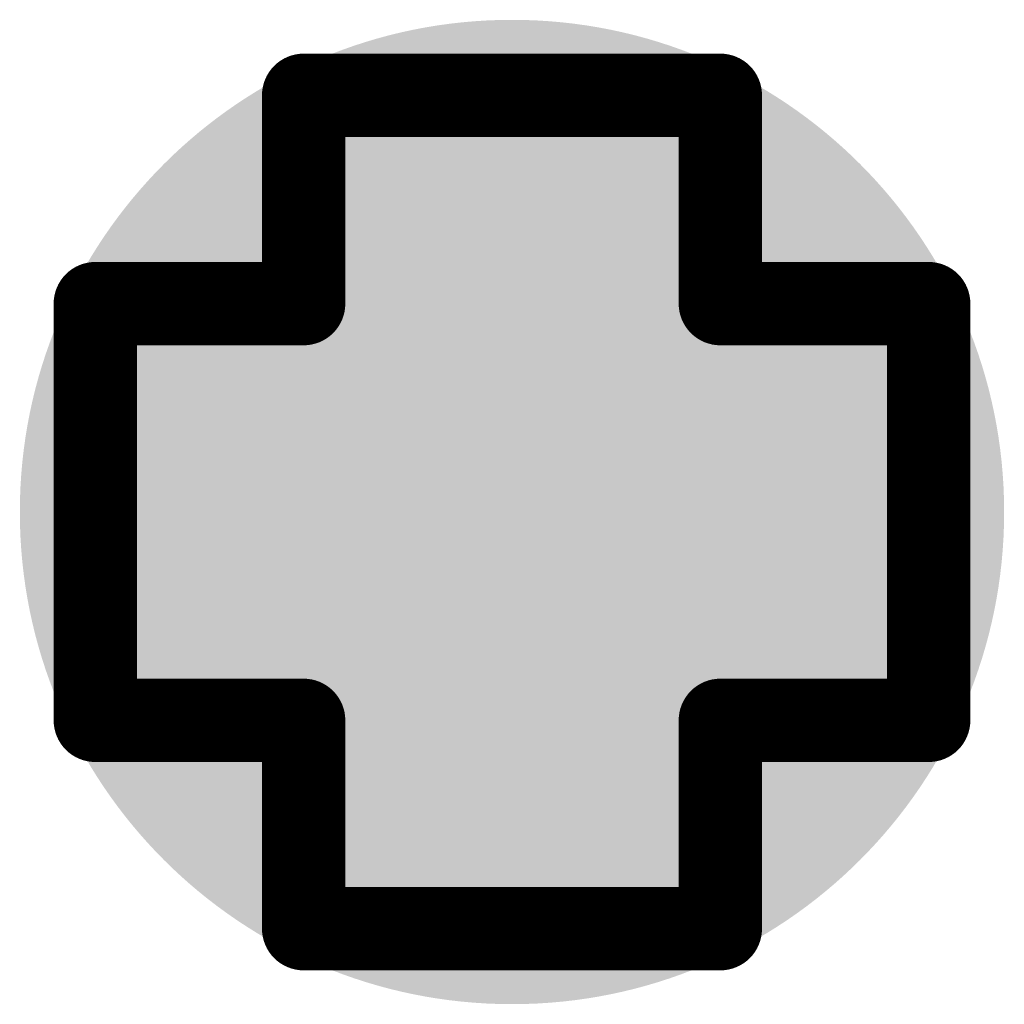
# Model space of a CAD drawing. Header units: inches. Extents: x -0.1 to 10.2, y 0 to 6.5.
# Tile 15 of 95: x 0.7244 to 0.748, y 0.874 to 0.8976. Entities that reach past the tile are written whole.
import ezdxf

# ---------------------------------------------------------------- set-up
doc = ezdxf.new("R2010")
doc.units = ezdxf.units.IN
doc.header["$MEASUREMENT"] = 0
for name, color, linetype in [('Bottom Layer', 5, 'Continuous'), ('Drill Drawing', 1, 'Continuous'), ('Top Layer', 1, 'Continuous'), ('Via Holes', 16, 'Continuous')]:
    doc.layers.add(name, color=color, linetype=linetype)

msp = doc.modelspace()

# ---------------------------------------------------------------- hatches: boundary and pattern name
at = {"layer": 'Bottom Layer'}
h = msp.add_hatch(color=5, dxfattribs=at)
edge = h.paths.add_edge_path()
edge.add_arc((0.73622, 0.885827), 0.011811, 0, 360)
at = {"layer": 'Top Layer'}
h = msp.add_hatch(color=1, dxfattribs=at)
edge = h.paths.add_edge_path()
edge.add_arc((0.73622, 0.885827), 0.011811, 0, 360)
at = {"layer": 'Via Holes'}
h = msp.add_hatch(color=7, dxfattribs=at)
edge = h.paths.add_edge_path()
edge.add_arc((0.73622, 0.885827), 0.005906, 0, 360)

# ---------------------------------------------------------------- linework, layer by layer
at = {"layer": 'Drill Drawing', "const_width": 0.002}
for points in [[(0.73122, 0.890827), (0.73122, 0.895827)], [(0.73122, 0.895827), (0.74122, 0.895827)], [(0.74122, 0.890827), (0.74122, 0.895827)], [(0.72622, 0.880827), (0.72622, 0.890827)], [(0.72622, 0.890827), (0.73122, 0.890827)], [(0.74122, 0.890827), (0.74622, 0.890827)], [(0.74622, 0.880827), (0.74622, 0.890827)], [(0.72622, 0.880827), (0.73122, 0.880827)], [(0.73122, 0.875827), (0.73122, 0.880827)], [(0.74122, 0.880827), (0.74622, 0.880827)], [(0.74122, 0.875827), (0.74122, 0.880827)], [(0.73122, 0.875827), (0.74122, 0.875827)]]:
    msp.add_lwpolyline(points, dxfattribs=at)
at = {"layer": 'Drill Drawing', "const_width": 0.001}
for points in [[(0.73072, 0.895827, 1), (0.73172, 0.895827, 1)], [(0.73072, 0.895827, 1), (0.73172, 0.895827, 1)], [(0.74072, 0.895827, 1), (0.74172, 0.895827, 1)], [(0.74072, 0.895827, 1), (0.74172, 0.895827, 1)], [(0.72572, 0.890827, 1), (0.72672, 0.890827, 1)], [(0.72572, 0.890827, 1), (0.72672, 0.890827, 1)], [(0.73072, 0.890827, 1), (0.73172, 0.890827, 1)], [(0.73072, 0.890827, 1), (0.73172, 0.890827, 1)], [(0.74072, 0.890827, 1), (0.74172, 0.890827, 1)], [(0.74072, 0.890827, 1), (0.74172, 0.890827, 1)], [(0.74572, 0.890827, 1), (0.74672, 0.890827, 1)], [(0.74572, 0.890827, 1), (0.74672, 0.890827, 1)], [(0.72572, 0.880827, 1), (0.72672, 0.880827, 1)], [(0.72572, 0.880827, 1), (0.72672, 0.880827, 1)], [(0.73072, 0.880827, 1), (0.73172, 0.880827, 1)], [(0.73072, 0.880827, 1), (0.73172, 0.880827, 1)], [(0.74072, 0.880827, 1), (0.74172, 0.880827, 1)], [(0.74072, 0.880827, 1), (0.74172, 0.880827, 1)], [(0.74572, 0.880827, 1), (0.74672, 0.880827, 1)], [(0.74572, 0.880827, 1), (0.74672, 0.880827, 1)], [(0.73072, 0.875827, 1), (0.73172, 0.875827, 1)], [(0.73072, 0.875827, 1), (0.73172, 0.875827, 1)], [(0.74072, 0.875827, 1), (0.74172, 0.875827, 1)], [(0.74072, 0.875827, 1), (0.74172, 0.875827, 1)]]:
    msp.add_lwpolyline(points, format="xyb", close=True, dxfattribs=at)

doc.saveas('drawing.dxf')
